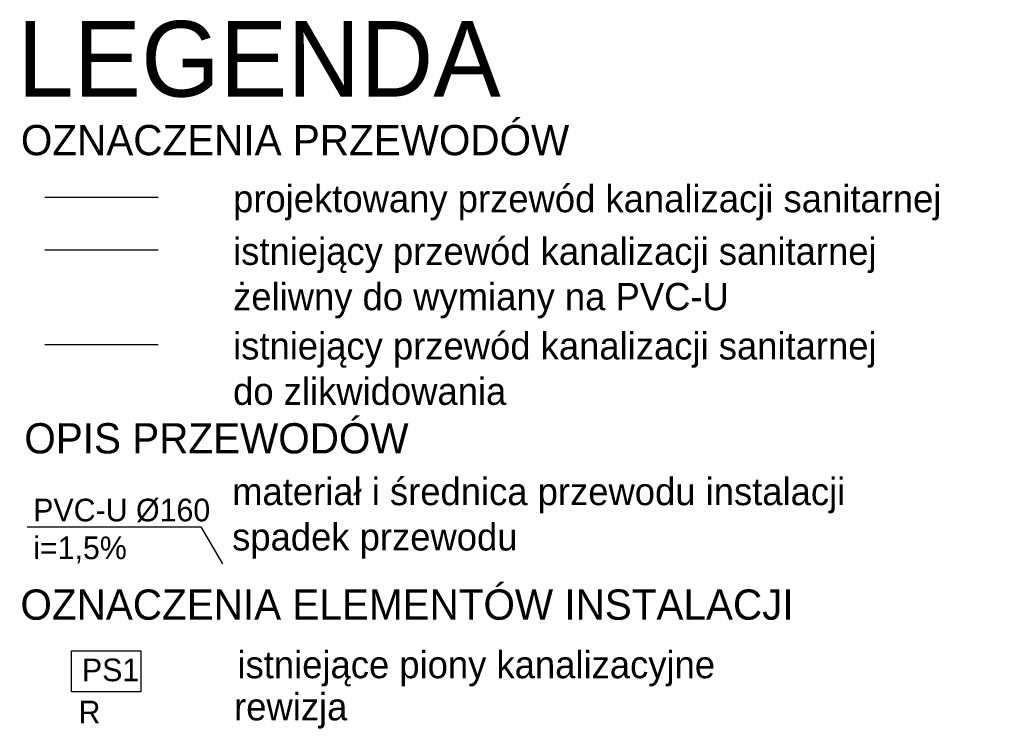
# Model space of a CAD drawing. Header units: millimetres. Extents: x -4202 to 34589, y -2795 to 14011.
# Tile 4 of 117: x -715 to -64, y 1164 to 1634. Entities that reach past the tile are written whole.
import ezdxf
from ezdxf.lldxf.tags import DXFTag

# ---------------------------------------------------------------- set-up
doc = ezdxf.new("R2010")
doc.units = ezdxf.units.MM
doc.layers.add('IS_Opisy_działek_Wodociag', color=7, linetype='SOLID')
for name, color, linetype, lineweight in [('ks_istn', 30, 'Continuous', 30), ('ks_proj', 34, 'Continuous', 30), ('ks_zlikw', 40, 'Continuous', 30), ('L-3 opis', 34, 'Continuous', 25), ('TK-kanalizacja sanitarna', 34, 'Continuous', 30), ('TK_LEGENDA', 7, 'Continuous', 13)]:
    doc.layers.add(name, color=color, linetype=linetype, lineweight=lineweight)
doc.styles.add('!S', font='txt')
tags = doc.linetypes.add('SOLID', pattern=[10, 10, 0]).pattern_tags.tags
tags[6:7] = [DXFTag(74, 4), DXFTag(75, 0), DXFTag(340, '0'), DXFTag(46, 0.0), DXFTag(50, 0.0), DXFTag(44, 0.0), DXFTag(45, 0.0)]
tags[4:5] = [DXFTag(74, 4), DXFTag(75, 0), DXFTag(340, '0'), DXFTag(46, 0.0), DXFTag(50, 0.0), DXFTag(44, 0.0), DXFTag(45, 0.0)]

msp = doc.modelspace()

# ---------------------------------------------------------------- linework, layer by layer
at = {"layer": 'ks_istn'}
msp.add_line((-698.166, 1481.273), (-623.166, 1481.273), dxfattribs=at)
at = {"layer": 'ks_proj'}
msp.add_line((-698.166, 1516.085), (-623.166, 1516.085), dxfattribs=at)
at = {"layer": 'ks_zlikw'}
msp.add_line((-698.166, 1418.646), (-623.166, 1418.646), dxfattribs=at)
at = {"layer": 'L-3 opis'}
msp.add_lwpolyline([(-634.53, 1188.629), (-680.496, 1188.629), (-680.496, 1215.86), (-634.53, 1215.86)], close=True, dxfattribs=at)
at = {"layer": 'TK-kanalizacja sanitarna'}
for p, q in [((-709.782, 1297.929), (-594.917, 1297.929)), ((-594.917, 1297.929), (-580.526, 1273.493))]:
    msp.add_line(p, q, dxfattribs=at)

# ---------------------------------------------------------------- texts
at = {"layer": 'IS_Opisy_działek_Wodociag', "char_height": 18, "width": 673.38789, "attachment_point": 1, "style": '!S'}
for s, insert in [('\\P\\P^I^Iistniejące piony kanalizacyjne\\P^I', (-714.707, 1275.743)), ('\\P\\P^I^Irewizja\\P^I', (-716.937, 1247.859))]:
    msp.add_mtext(s, dxfattribs=dict(at, insert=insert))
at = {"layer": 'L-3 opis', "style": '!S'}
for s, p in [('PS1', (-673.537, 1195.735)), ('R', (-675.768, 1167.85))]:
    msp.add_text(s, height=15, rotation=359.996274, dxfattribs=at).set_placement(p)
at = {"layer": 'TK-kanalizacja sanitarna', "insert": (-705.75, 1316.525), "char_height": 15, "width": 297.66896, "attachment_point": 1, "style": '!S'}
msp.add_mtext('PVC-U %%C160\\Pi=1,5%', dxfattribs=at)
at = {"layer": 'TK_LEGENDA', "width": 1432.49558, "attachment_point": 1, "style": '!S'}
for s, insert, char_height in [('LEGENDA', (-716.198, 1632.631), 50), ('OZNACZENIA PRZEWODÓW ', (-713.881, 1563.834), 20), ('projektowany przewód kanalizacji sanitarnej', (-573.582, 1524.086), 18), ('istniejący przewód kanalizacji sanitarnej\\Pżeliwny do wymiany na PVC-U', (-573.582, 1489.273), 18), ('istniejący przewód kanalizacji sanitarnej \\Pdo zlikwidowania', (-573.582, 1426.646), 18), ('OPIS PRZEWODÓW', (-711.62, 1366.499), 20), ('materiał i średnica przewodu instalacji \\Pspadek przewodu', (-574.216, 1330.262), 18), ('OZNACZENIA ELEMENTÓW INSTALACJI', (-714.177, 1256.457), 20)]:
    msp.add_mtext(s, dxfattribs=dict(at, insert=insert, char_height=char_height))

doc.saveas('drawing.dxf')
